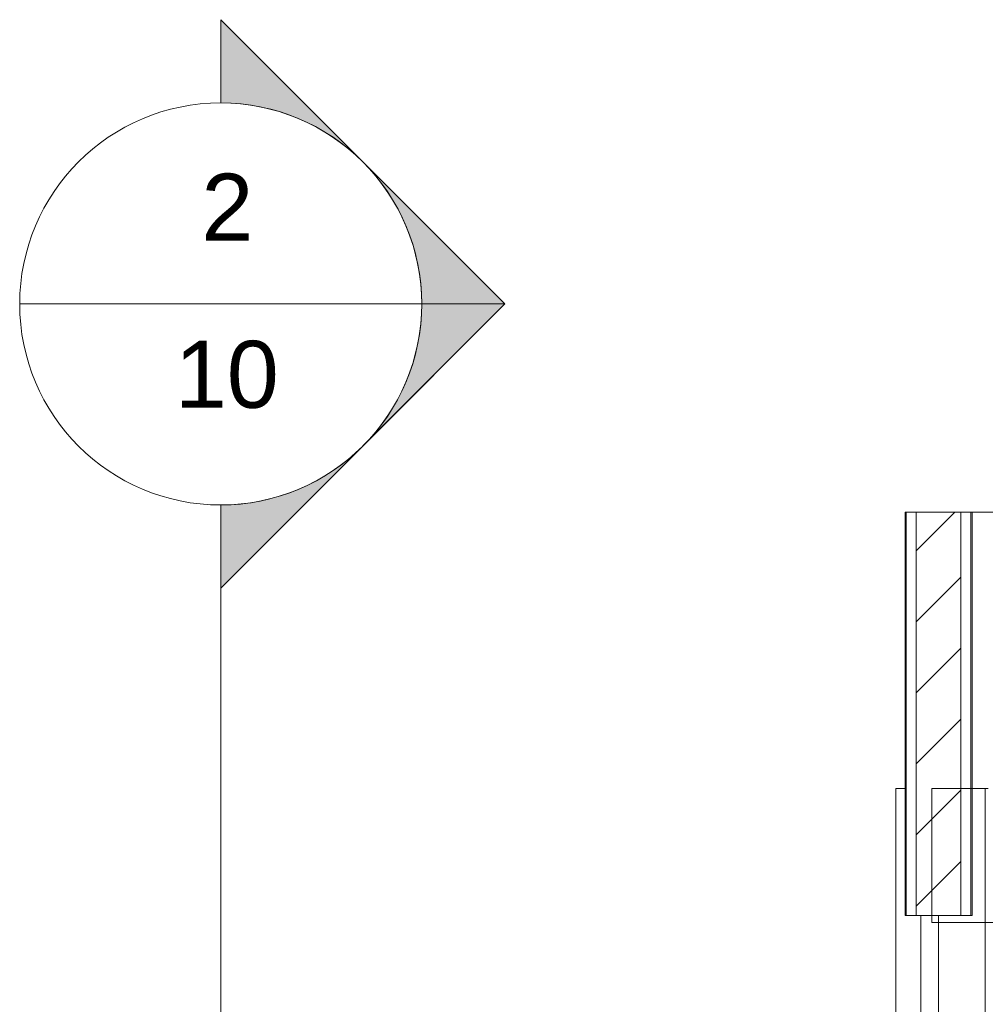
# Model space of a CAD drawing. Header units: metres. Extents: x 3.7 to 90.5, y -1.7 to 14.3.
# Tile 112 of 172: x 33 to 35.2, y 11.8 to 14. Entities that reach past the tile are written whole.
import ezdxf

# ---------------------------------------------------------------- set-up
doc = ezdxf.new("R2010")
doc.units = ezdxf.units.M
for name, color, linetype, lineweight in [('A-COLS', 7, 'Continuous', 18), ('A-GLAZ-CWMG', 7, 'Continuous', 18), ('A-WALL', 7, 'Continuous', 18), ('A-WALL-PATT', 7, 'Continuous', 18), ('G-ANNO-SYMB', 7, 'Continuous', 9), ('S-BEAM', 7, 'Continuous', 18), ('S-COLS', 7, 'Continuous', 18)]:
    doc.layers.add(name, color=color, linetype=linetype, lineweight=lineweight)
doc.styles.add('Arial', font='arial.ttf', dxfattribs={"height": 0.15})

# ---------------------------------------------------------------- blocks, each defined once
blk = doc.blocks.new('Rectangular Mullion - 4x4 cm - offset 2cm-8449728-Corte 1')
at = {"layer": 'A-GLAZ-CWMG'}
for p, q in [((35.104, 11.9959), (35.064, 11.9959)), ((35.064, 11.9959), (35.064, 11.0583)), ((35.104, 11.0583), (35.104, 11.9959))]:
    blk.add_line(p, q, dxfattribs=at)
blk = doc.blocks.new('4 GRE - ESCOLA DE CINEMA E AUDIOVISUAL CINE REX R07_rvt-1-Corte 1')
at = {"layer": 'A-WALL-PATT', "true_color": 0x808080}
h = blk.add_hatch(dxfattribs=at)
h.set_pattern_fill('FP_2', color=8, style=0, pattern_type=2)
h.set_pattern_definition([(45, (22.355, 98.755), (-0.07954951, 0.07954951), [])])
h.paths.add_polyline_path([(35.054, 11.9959), (35.154, 11.9959), (35.154, 12.8989), (35.054, 12.8989), (35.054, 12.2885)])
at = {"layer": 'A-WALL'}
for p, q in [((35.179, 12.8989), (35.029, 12.8989)), ((35.029, 12.8989), (35.029, 11.9959)), ((35.0315, 11.9959), (35.0315, 12.8989)), ((35.054, 11.9959), (35.054, 12.8989)), ((35.154, 11.9959), (35.154, 12.8989)), ((35.1765, 11.9959), (35.1765, 12.8989)), ((40.0373, 12.8989), (35.179, 12.8989)), ((35.179, 11.9959), (35.179, 12.8989)), ((35.029, 11.9959), (35.179, 11.9959))]:
    blk.add_line(p, q, dxfattribs=at)
at = {"layer": 'A-GLAZ-CWMG', "lineweight": 18}
blk.add_blockref('Rectangular Mullion - 4x4 cm - offset 2cm-8449728-Corte 1', (0, 0), dxfattribs=at)
blk = doc.blocks.new('Family - P9-298925-Corte 1')
at = {"layer": 'A-COLS'}
for p, q in [((35.0086, 10.53), (35.0086, 12.28)), ((35.029, 12.28), (35.0086, 12.28)), ((35.2086, 11.98), (35.2086, 10.53)), ((35.0086, 10.53), (35.064, 10.53)), ((35.104, 10.53), (35.2086, 10.53))]:
    blk.add_line(p, q, dxfattribs=at)
blk = doc.blocks.new('Family - P9-301712-Corte 1')
at = {"layer": 'S-COLS'}
for p, q in [((35.0086, 10.53), (35.0086, 12.28)), ((35.029, 12.28), (35.0086, 12.28)), ((35.2086, 11.98), (35.2086, 10.53)), ((35.0086, 10.53), (35.064, 10.53)), ((35.104, 10.53), (35.2086, 10.53))]:
    blk.add_line(p, q, dxfattribs=at)
blk = doc.blocks.new('Family - V503-298935-Corte 1')
at = {"layer": 'S-BEAM'}
for p, q in [((35.2086, 12.28), (35.0886, 12.28)), ((35.0886, 12.28), (35.0886, 11.98)), ((35.2086, 11.98), (35.2086, 12.28)), ((35.0886, 11.98), (35.2086, 11.98))]:
    blk.add_line(p, q, dxfattribs=at)
blk = doc.blocks.new('Family - V501-298937-Corte 1')
at = {"layer": 'S-BEAM'}
for p, q in [((35.2147, 12.28), (35.2086, 12.28)), ((35.2086, 11.98), (36.3683, 11.98))]:
    blk.add_line(p, q, dxfattribs=at)
blk = doc.blocks.new('ESTRUTURAL CINE REX _011_IFC-1-Corte 1')
at = {"layer": 'A-COLS', "lineweight": 18}
blk.add_blockref('Family - P9-301712-Corte 1', (0, 0), dxfattribs=at)
at = {"layer": 'S-BEAM', "lineweight": 18}
for name in ['Family - V503-298935-Corte 1', 'Family - V501-298937-Corte 1']:
    blk.add_blockref(name, (0, 0), dxfattribs=at)
at = {"layer": 'S-COLS', "lineweight": 18}
blk.add_blockref('Family - P9-298925-Corte 1', (0, 0), dxfattribs=at)
blk = doc.blocks.new('Corte - M_Cabeça do corte - Preenchido-1049-Corte 1')
at = {"layer": 'G-ANNO-SYMB'}
h = blk.add_hatch(color=256, dxfattribs=at)
edge = h.paths.add_edge_path()
edge.add_line((23.0213, 13.3073), (23.3395, 12.9891))
edge.add_arc((23.0213, 12.6709), 0.45, 45, 90)
edge.add_line((23.0213, 13.1209), (23.0213, 13.3073))
h = blk.add_hatch(color=256, dxfattribs=at)
edge = h.paths.add_edge_path()
edge.add_line((23.6577, 12.6709), (23.4713, 12.6709))
edge.add_arc((23.0213, 12.6709), 0.45, 360, 405)
edge.add_line((23.3395, 12.9891), (23.6577, 12.6709))
h = blk.add_hatch(color=256, dxfattribs=at)
edge = h.paths.add_edge_path()
edge.add_line((23.6577, 12.6709), (23.3395, 12.3527))
edge.add_arc((23.0213, 12.6709), 0.45, 315, 360)
edge.add_line((23.4713, 12.6709), (23.6577, 12.6709))
h = blk.add_hatch(color=256, dxfattribs=at)
edge = h.paths.add_edge_path()
edge.add_line((23.0213, 12.0345), (23.0213, 12.2209))
edge.add_arc((23.0213, 12.6709), 0.45, 270, 315)
edge.add_line((23.3395, 12.3527), (23.0213, 12.0345))
for p, q in [((23.6577, 12.6709), (23.0213, 13.3073)), ((23.0213, 13.1209), (23.0213, 13.3073)), ((23.0213, 13.3073), (23.0213, 13.1209)), ((23.3395, 12.9891), (23.0213, 13.3073)), ((23.6577, 12.6709), (23.3395, 12.9891)), ((23.6577, 12.6709), (23.0213, 12.0345)), ((23.3395, 12.3527), (23.6577, 12.6709)), ((23.4713, 12.6709), (23.6577, 12.6709)), ((23.6577, 12.6709), (23.4713, 12.6709)), ((23.0213, 12.0345), (23.3395, 12.3527)), ((23.0213, 12.2209), (23.0213, 12.0345)), ((23.0213, 12.2209), (23.0213, 12.0345))]:
    blk.add_line(p, q, dxfattribs=at)
for start, end in [(90, 270), (270, 90), (45, 90), (360, 45), (315, 360), (270, 315)]:
    blk.add_arc((23.0213, 12.6709), 0.45, start, end, dxfattribs=at)

msp = doc.modelspace()

# ---------------------------------------------------------------- linework, layer by layer
at = {"layer": 'G-ANNO-SYMB'}
for p, q in [((33.047, 13.3649), (33.947, 13.3649)), ((33.497, 12.9149), (33.497, -0.6386))]:
    msp.add_line(p, q, dxfattribs=at)

# ---------------------------------------------------------------- block references
at = {"lineweight": 5}
for name in ['4 GRE - ESCOLA DE CINEMA E AUDIOVISUAL CINE REX R07_rvt-1-Corte 1', 'ESTRUTURAL CINE REX _011_IFC-1-Corte 1']:
    msp.add_blockref(name, (0, 0), dxfattribs=at)
at = {"layer": 'G-ANNO-SYMB'}
msp.add_blockref('Corte - M_Cabeça do corte - Preenchido-1049-Corte 1', (10.4757, 0.694), dxfattribs=at)

# ---------------------------------------------------------------- texts
at = {"layer": 'G-ANNO-SYMB', "char_height": 0.15, "attachment_point": 1, "style": 'Arial'}
for s, insert, width in [('2', (33.4537, 13.6566), 0.144304), ('10', (33.3941, 13.2824), 0.288607)]:
    msp.add_mtext(s, dxfattribs=dict(at, insert=insert, width=width))

doc.saveas('drawing.dxf')
